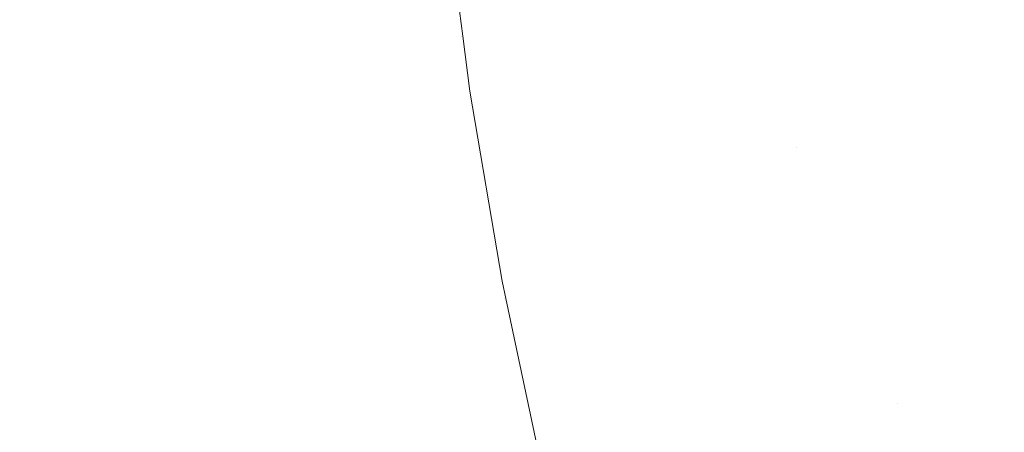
# Model space of a CAD drawing. Header units: centimetres. Extents: x -44.1 to 45.2, y 4.2 to 6.
# Tile 148 of 256: x -14.1069 to -14.0812, y 4.6737 to 4.6844. Entities that reach past the tile are written whole.
import ezdxf

# ---------------------------------------------------------------- set-up
doc = ezdxf.new("R2010")
doc.units = ezdxf.units.CM
doc.header["$LTSCALE"] = 2.54
doc.layers.add('Lucido design-1', color=7, linetype='Continuous')

# ---------------------------------------------------------------- blocks, each defined once
blk = doc.blocks.new('Gruppo-4-1')
at = {"color": 7, "linetype": 'Continuous', "lineweight": 9}
blk.add_3dface([(-43.918995, 5.900212, -2276.22217), (-43.918995, 4.300212, -2276.22217), (45.04592, 4.300212, -2276.22217), (45.04592, 5.900212, -2276.22217)], dxfattribs=at)
for points, invisible_edges in [([(-14.089474, 4.684266, -2276.695821), (-14.089994, 4.68424, -2276.696987), (-14.090396, 4.68753, -2276.696987), (-14.089876, 4.68755, -2276.695821)], 15), ([(-14.089876, 4.68755, -2276.695821), (-14.089331, 4.687571, -2276.694654), (-14.08893, 4.684292, -2276.694654), (-14.089474, 4.684266, -2276.695821)], 15), ([(-14.088359, 4.68432, -2276.693488), (-14.08893, 4.684292, -2276.694654), (-14.089331, 4.687571, -2276.694654), (-14.08876, 4.687593, -2276.693488)], 15), ([(-14.08876, 4.687593, -2276.693488), (-14.088163, 4.687616, -2276.692323), (-14.087764, 4.684349, -2276.692323), (-14.088359, 4.68432, -2276.693488)], 15), ([(-14.087764, 4.684349, -2276.692323), (-14.088163, 4.687616, -2276.692323), (-14.086894, 4.687665, -2276.689995), (-14.086496, 4.68441, -2276.689995)], 15), ([(-14.086496, 4.68441, -2276.689995), (-14.086894, 4.687665, -2276.689995), (-14.085521, 4.687718, -2276.687674), (-14.085125, 4.684477, -2276.687674)], 15), ([(-14.09649, 4.683925, -2276.933702), (-14.0969, 4.687279, -2276.933702), (-14.096591, 4.687291, -2276.931982), (-14.096181, 4.683939, -2276.931982)], 15), ([(-14.096181, 4.683939, -2276.931982), (-14.096591, 4.687291, -2276.931982), (-14.096336, 4.687301, -2276.930287), (-14.095926, 4.683952, -2276.930287)], 15), ([(-14.095926, 4.683952, -2276.930287), (-14.096336, 4.687301, -2276.930287), (-14.096132, 4.687309, -2276.928615), (-14.095723, 4.683962, -2276.928615)], 15), ([(-14.095723, 4.683962, -2276.928615), (-14.096132, 4.687309, -2276.928615), (-14.095977, 4.687315, -2276.926967), (-14.095568, 4.683969, -2276.926967)], 15), ([(-14.095568, 4.683969, -2276.926967), (-14.095977, 4.687315, -2276.926967), (-14.095869, 4.687319, -2276.925344), (-14.09546, 4.683975, -2276.925344)], 15), ([(-14.09546, 4.683975, -2276.925344), (-14.095869, 4.687319, -2276.925344), (-14.095805, 4.687321, -2276.923745), (-14.095396, 4.683978, -2276.923745)], 15), ([(-14.095396, 4.683978, -2276.923745), (-14.095805, 4.687321, -2276.923745), (-14.095799, 4.687462, -2276.92217), (-14.095355, 4.683981, -2276.92217)], 11), ([(-14.095355, 4.683981, -2276.92217), (-14.095799, 4.687462, -2276.92217), (-14.095799, 4.687462, -2276.72217), (-14.095355, 4.683981, -2276.72217)], 10), ([(-14.095365, 4.683979, -2276.721063), (-14.095355, 4.683981, -2276.72217), (-14.095799, 4.687462, -2276.72217), (-14.095774, 4.687323, -2276.721063)], 13), ([(-14.095774, 4.687323, -2276.721063), (-14.095743, 4.687324, -2276.71995), (-14.095334, 4.683981, -2276.71995), (-14.095365, 4.683979, -2276.721063)], 15), ([(-14.095283, 4.683983, -2276.718833), (-14.095334, 4.683981, -2276.71995), (-14.095743, 4.687324, -2276.71995), (-14.095691, 4.687326, -2276.718833)], 15), ([(-14.095691, 4.687326, -2276.718833), (-14.095618, 4.687329, -2276.717712), (-14.095209, 4.683987, -2276.717712), (-14.095283, 4.683983, -2276.718833)], 15), ([(-14.095115, 4.683991, -2276.716586), (-14.095209, 4.683987, -2276.717712), (-14.095618, 4.687329, -2276.717712), (-14.095524, 4.687332, -2276.716586)], 15), ([(-14.095524, 4.687332, -2276.716586), (-14.095407, 4.687337, -2276.715456), (-14.094999, 4.683997, -2276.715456), (-14.095115, 4.683991, -2276.716586)], 15), ([(-14.09486, 4.684004, -2276.714322), (-14.094999, 4.683997, -2276.715456), (-14.095407, 4.687337, -2276.715456), (-14.095269, 4.687342, -2276.714322)], 15), ([(-14.095269, 4.687342, -2276.714322), (-14.095108, 4.687348, -2276.713185), (-14.0947, 4.684012, -2276.713185), (-14.09486, 4.684004, -2276.714322)], 15), ([(-14.094517, 4.68402, -2276.712043), (-14.0947, 4.684012, -2276.713185), (-14.095108, 4.687348, -2276.713185), (-14.094925, 4.687355, -2276.712043)], 15), ([(-14.094925, 4.687355, -2276.712043), (-14.094719, 4.687363, -2276.710899), (-14.094311, 4.68403, -2276.710899), (-14.094517, 4.68402, -2276.712043)], 15), ([(-14.094083, 4.684042, -2276.709751), (-14.094311, 4.68403, -2276.710899), (-14.094719, 4.687363, -2276.710899), (-14.09449, 4.687372, -2276.709751)], 15), ([(-14.09449, 4.687372, -2276.709751), (-14.094238, 4.687382, -2276.7086), (-14.093831, 4.684054, -2276.7086), (-14.094083, 4.684042, -2276.709751)], 15), ([(-14.093556, 4.684067, -2276.707447), (-14.093831, 4.684054, -2276.7086), (-14.094238, 4.687382, -2276.7086), (-14.093962, 4.687392, -2276.707447)], 15), ([(-14.093962, 4.687392, -2276.707447), (-14.093663, 4.687404, -2276.706291), (-14.093257, 4.684082, -2276.706291), (-14.093556, 4.684067, -2276.707447)], 15), ([(-14.092934, 4.684097, -2276.705134), (-14.093257, 4.684082, -2276.706291), (-14.093663, 4.687404, -2276.706291), (-14.09334, 4.687416, -2276.705134)], 15), ([(-14.09334, 4.687416, -2276.705134), (-14.092993, 4.68743, -2276.703974), (-14.092588, 4.684114, -2276.703974), (-14.092934, 4.684097, -2276.705134)], 15), ([(-14.092217, 4.684132, -2276.702812), (-14.092588, 4.684114, -2276.703974), (-14.092993, 4.68743, -2276.703974), (-14.092622, 4.687444, -2276.702812)], 15), ([(-14.092622, 4.687444, -2276.702812), (-14.092226, 4.687459, -2276.701649), (-14.091822, 4.684151, -2276.701649), (-14.092217, 4.684132, -2276.702812)], 15), ([(-14.091402, 4.684172, -2276.700485), (-14.091822, 4.684151, -2276.701649), (-14.092226, 4.687459, -2276.701649), (-14.091806, 4.687476, -2276.700485)], 15), ([(-14.091806, 4.687476, -2276.700485), (-14.091361, 4.687493, -2276.699319), (-14.090957, 4.684193, -2276.699319), (-14.091402, 4.684172, -2276.700485)], 15), ([(-14.090488, 4.684216, -2276.698154), (-14.090957, 4.684193, -2276.699319), (-14.091361, 4.687493, -2276.699319), (-14.090891, 4.687511, -2276.698154)], 15), ([(-14.090891, 4.687511, -2276.698154), (-14.090396, 4.68753, -2276.696987), (-14.089994, 4.68424, -2276.696987), (-14.090488, 4.684216, -2276.698154)], 15), ([(-14.104085, 4.683555, -2276.954044), (-14.104505, 4.686986, -2276.954044), (-14.103448, 4.687027, -2276.952099), (-14.10303, 4.683607, -2276.952099)], 15), ([(-14.10303, 4.683607, -2276.952099), (-14.103448, 4.687027, -2276.952099), (-14.102472, 4.687064, -2276.95017), (-14.102055, 4.683654, -2276.95017)], 15), ([(-14.102055, 4.683654, -2276.95017), (-14.102472, 4.687064, -2276.95017), (-14.101575, 4.687099, -2276.948259), (-14.101159, 4.683698, -2276.948259)], 15), ([(-14.101159, 4.683698, -2276.948259), (-14.101575, 4.687099, -2276.948259), (-14.100753, 4.687131, -2276.946366), (-14.100338, 4.683737, -2276.946366)], 15), ([(-14.100338, 4.683737, -2276.946366), (-14.100753, 4.687131, -2276.946366), (-14.100004, 4.68716, -2276.944493), (-14.09959, 4.683774, -2276.944493)], 15), ([(-14.09959, 4.683774, -2276.944493), (-14.100004, 4.68716, -2276.944493), (-14.099325, 4.687186, -2276.942641), (-14.098912, 4.683807, -2276.942641)], 15), ([(-14.098912, 4.683807, -2276.942641), (-14.099325, 4.687186, -2276.942641), (-14.098714, 4.687209, -2276.940809), (-14.098302, 4.683836, -2276.940809)], 15), ([(-14.098302, 4.683836, -2276.940809), (-14.098714, 4.687209, -2276.940809), (-14.098169, 4.68723, -2276.938998), (-14.097757, 4.683863, -2276.938998)], 15), ([(-14.097757, 4.683863, -2276.938998), (-14.098169, 4.68723, -2276.938998), (-14.097686, 4.687249, -2276.93721), (-14.097275, 4.683886, -2276.93721)], 15), ([(-14.097275, 4.683886, -2276.93721), (-14.097686, 4.687249, -2276.93721), (-14.097264, 4.687265, -2276.935444), (-14.096853, 4.683907, -2276.935444)], 15), ([(-14.096853, 4.683907, -2276.935444), (-14.097264, 4.687265, -2276.935444), (-14.0969, 4.687279, -2276.933702), (-14.09649, 4.683925, -2276.933702)], 15), ([(-14.107763, 4.683377, -2276.959966), (-14.108187, 4.686844, -2276.959966), (-14.106872, 4.686895, -2276.957979), (-14.106449, 4.68344, -2276.957979)], 15), ([(-14.106449, 4.68344, -2276.957979), (-14.106872, 4.686895, -2276.957979), (-14.105645, 4.686942, -2276.956004), (-14.105224, 4.6835, -2276.956004)], 15), ([(-14.105224, 4.6835, -2276.956004), (-14.105645, 4.686942, -2276.956004), (-14.104505, 4.686986, -2276.954044), (-14.104085, 4.683555, -2276.954044)], 15), ([(-14.085125, 4.684477, -2276.687674), (-14.084629, 4.68119, -2276.687674), (-14.085998, 4.681109, -2276.689995), (-14.086496, 4.68441, -2276.689995)], 15), ([(-14.083651, 4.684549, -2276.68536), (-14.083157, 4.681276, -2276.68536), (-14.084629, 4.68119, -2276.687674), (-14.085125, 4.684477, -2276.687674)], 15), ([(-14.082073, 4.684625, -2276.683058), (-14.081582, 4.681369, -2276.683058), (-14.083157, 4.681276, -2276.68536), (-14.083651, 4.684549, -2276.68536)], 15), ([(-14.080392, 4.684707, -2276.680769), (-14.079904, 4.681468, -2276.680769), (-14.081582, 4.681369, -2276.683058), (-14.082073, 4.684625, -2276.683058)], 15), ([(-14.089984, 4.680875, -2276.698154), (-14.090453, 4.680847, -2276.699319), (-14.090957, 4.684193, -2276.699319), (-14.090488, 4.684216, -2276.698154)], 15), ([(-14.090488, 4.684216, -2276.698154), (-14.089994, 4.68424, -2276.696987), (-14.089491, 4.680904, -2276.696987), (-14.089984, 4.680875, -2276.698154)], 15), ([(-14.088972, 4.680934, -2276.695821), (-14.089491, 4.680904, -2276.696987), (-14.089994, 4.68424, -2276.696987), (-14.089474, 4.684266, -2276.695821)], 15), ([(-14.089474, 4.684266, -2276.695821), (-14.08893, 4.684292, -2276.694654), (-14.088428, 4.680966, -2276.694654), (-14.088972, 4.680934, -2276.695821)], 15), ([(-14.087859, 4.681, -2276.693488), (-14.088428, 4.680966, -2276.694654), (-14.08893, 4.684292, -2276.694654), (-14.088359, 4.68432, -2276.693488)], 15), ([(-14.088359, 4.68432, -2276.693488), (-14.087764, 4.684349, -2276.692323), (-14.087264, 4.681035, -2276.692323), (-14.087859, 4.681, -2276.693488)], 15), ([(-14.086644, 4.681071, -2276.691158), (-14.087264, 4.681035, -2276.692323), (-14.087764, 4.684349, -2276.692323), (-14.086496, 4.68441, -2276.689995)], 15), ([(-14.086496, 4.68441, -2276.689995), (-14.085998, 4.681109, -2276.689995), (-14.086644, 4.681071, -2276.691158)], 11), ([(-14.095926, 4.683952, -2276.930287), (-14.095414, 4.680555, -2276.930287), (-14.095669, 4.68054, -2276.931982), (-14.096181, 4.683939, -2276.931982)], 15), ([(-14.095723, 4.683962, -2276.928615), (-14.095211, 4.680567, -2276.928615), (-14.095414, 4.680555, -2276.930287), (-14.095926, 4.683952, -2276.930287)], 15), ([(-14.095568, 4.683969, -2276.926967), (-14.095056, 4.680576, -2276.926967), (-14.095211, 4.680567, -2276.928615), (-14.095723, 4.683962, -2276.928615)], 15), ([(-14.09546, 4.683975, -2276.925344), (-14.094948, 4.680582, -2276.925344), (-14.095056, 4.680576, -2276.926967), (-14.095568, 4.683969, -2276.926967)], 15), ([(-14.095396, 4.683978, -2276.923745), (-14.094885, 4.680586, -2276.923745), (-14.094948, 4.680582, -2276.925344), (-14.09546, 4.683975, -2276.925344)], 15), ([(-14.095396, 4.683978, -2276.923745), (-14.095355, 4.683981, -2276.92217), (-14.095172, 4.68255, -2276.92217)], 9), ([(-14.095172, 4.68255, -2276.92217), (-14.094885, 4.680586, -2276.923745), (-14.095396, 4.683978, -2276.923745)], 11), ([(-14.095365, 4.683979, -2276.721063), (-14.095334, 4.683981, -2276.71995), (-14.094823, 4.68059, -2276.71995), (-14.094854, 4.680588, -2276.721063)], 15), ([(-14.095172, 4.68255, -2276.72217), (-14.095355, 4.683981, -2276.72217), (-14.095365, 4.683979, -2276.721063)], 10), ([(-14.095365, 4.683979, -2276.721063), (-14.094854, 4.680588, -2276.721063), (-14.095172, 4.68255, -2276.72217)], 11), ([(-14.095355, 4.683981, -2276.72217), (-14.095172, 4.68255, -2276.72217), (-14.095172, 4.68255, -2276.92217), (-14.095355, 4.683981, -2276.92217)], 10), ([(-14.094771, 4.680593, -2276.718833), (-14.094823, 4.68059, -2276.71995), (-14.095334, 4.683981, -2276.71995), (-14.095283, 4.683983, -2276.718833)], 15), ([(-14.095283, 4.683983, -2276.718833), (-14.095209, 4.683987, -2276.717712), (-14.094698, 4.680597, -2276.717712), (-14.094771, 4.680593, -2276.718833)], 15), ([(-14.094604, 4.680603, -2276.716586), (-14.094698, 4.680597, -2276.717712), (-14.095209, 4.683987, -2276.717712), (-14.095115, 4.683991, -2276.716586)], 15), ([(-14.095115, 4.683991, -2276.716586), (-14.094999, 4.683997, -2276.715456), (-14.094488, 4.680609, -2276.715456), (-14.094604, 4.680603, -2276.716586)], 15), ([(-14.09435, 4.680618, -2276.714322), (-14.094488, 4.680609, -2276.715456), (-14.094999, 4.683997, -2276.715456), (-14.09486, 4.684004, -2276.714322)], 15), ([(-14.09486, 4.684004, -2276.714322), (-14.0947, 4.684012, -2276.713185), (-14.09419, 4.680627, -2276.713185), (-14.09435, 4.680618, -2276.714322)], 15), ([(-14.094007, 4.680638, -2276.712043), (-14.09419, 4.680627, -2276.713185), (-14.0947, 4.684012, -2276.713185), (-14.094517, 4.68402, -2276.712043)], 15), ([(-14.094517, 4.68402, -2276.712043), (-14.094311, 4.68403, -2276.710899), (-14.093802, 4.68065, -2276.710899), (-14.094007, 4.680638, -2276.712043)], 15), ([(-14.093573, 4.680663, -2276.709751), (-14.093802, 4.68065, -2276.710899), (-14.094311, 4.68403, -2276.710899), (-14.094083, 4.684042, -2276.709751)], 15), ([(-14.094083, 4.684042, -2276.709751), (-14.093831, 4.684054, -2276.7086), (-14.093322, 4.680678, -2276.7086), (-14.093573, 4.680663, -2276.709751)], 15), ([(-14.093047, 4.680694, -2276.707447), (-14.093322, 4.680678, -2276.7086), (-14.093831, 4.684054, -2276.7086), (-14.093556, 4.684067, -2276.707447)], 15), ([(-14.093556, 4.684067, -2276.707447), (-14.093257, 4.684082, -2276.706291), (-14.092749, 4.680712, -2276.706291), (-14.093047, 4.680694, -2276.707447)], 15), ([(-14.092427, 4.680731, -2276.705134), (-14.092749, 4.680712, -2276.706291), (-14.093257, 4.684082, -2276.706291), (-14.092934, 4.684097, -2276.705134)], 15), ([(-14.092934, 4.684097, -2276.705134), (-14.092588, 4.684114, -2276.703974), (-14.092081, 4.680751, -2276.703974), (-14.092427, 4.680731, -2276.705134)], 15), ([(-14.09171, 4.680773, -2276.702812), (-14.092081, 4.680751, -2276.703974), (-14.092588, 4.684114, -2276.703974), (-14.092217, 4.684132, -2276.702812)], 15), ([(-14.092217, 4.684132, -2276.702812), (-14.091822, 4.684151, -2276.701649), (-14.091316, 4.680796, -2276.701649), (-14.09171, 4.680773, -2276.702812)], 15), ([(-14.090897, 4.680821, -2276.700485), (-14.091316, 4.680796, -2276.701649), (-14.091822, 4.684151, -2276.701649), (-14.091402, 4.684172, -2276.700485)], 15), ([(-14.091402, 4.684172, -2276.700485), (-14.090957, 4.684193, -2276.699319), (-14.090453, 4.680847, -2276.699319), (-14.090897, 4.680821, -2276.700485)], 15), ([(-14.101159, 4.683698, -2276.948259), (-14.100638, 4.680248, -2276.948259), (-14.101533, 4.680195, -2276.95017), (-14.102055, 4.683654, -2276.95017)], 15), ([(-14.100338, 4.683737, -2276.946366), (-14.099819, 4.680296, -2276.946366), (-14.100638, 4.680248, -2276.948259), (-14.101159, 4.683698, -2276.948259)], 15), ([(-14.09959, 4.683774, -2276.944493), (-14.099072, 4.68034, -2276.944493), (-14.099819, 4.680296, -2276.946366), (-14.100338, 4.683737, -2276.946366)], 15), ([(-14.098912, 4.683807, -2276.942641), (-14.098395, 4.68038, -2276.942641), (-14.099072, 4.68034, -2276.944493), (-14.09959, 4.683774, -2276.944493)], 15), ([(-14.098302, 4.683836, -2276.940809), (-14.097786, 4.680415, -2276.940809), (-14.098395, 4.68038, -2276.942641), (-14.098912, 4.683807, -2276.942641)], 15), ([(-14.097757, 4.683863, -2276.938998), (-14.097242, 4.680447, -2276.938998), (-14.097786, 4.680415, -2276.940809), (-14.098302, 4.683836, -2276.940809)], 15), ([(-14.097275, 4.683886, -2276.93721), (-14.096761, 4.680476, -2276.93721), (-14.097242, 4.680447, -2276.938998), (-14.097757, 4.683863, -2276.938998)], 15), ([(-14.096853, 4.683907, -2276.935444), (-14.09634, 4.680501, -2276.935444), (-14.096761, 4.680476, -2276.93721), (-14.097275, 4.683886, -2276.93721)], 15), ([(-14.09649, 4.683925, -2276.933702), (-14.095976, 4.680522, -2276.933702), (-14.09634, 4.680501, -2276.935444), (-14.096853, 4.683907, -2276.935444)], 15), ([(-14.096181, 4.683939, -2276.931982), (-14.095669, 4.68054, -2276.931982), (-14.095976, 4.680522, -2276.933702), (-14.09649, 4.683925, -2276.933702)], 15), ([(-14.106449, 4.68344, -2276.957979), (-14.105921, 4.679937, -2276.957979), (-14.107232, 4.679859, -2276.959966), (-14.107763, 4.683377, -2276.959966)], 15), ([(-14.105224, 4.6835, -2276.956004), (-14.104698, 4.680009, -2276.956004), (-14.105921, 4.679937, -2276.957979), (-14.106449, 4.68344, -2276.957979)], 15), ([(-14.104085, 4.683555, -2276.954044), (-14.10356, 4.680076, -2276.954044), (-14.104698, 4.680009, -2276.956004), (-14.105224, 4.6835, -2276.956004)], 15), ([(-14.10303, 4.683607, -2276.952099), (-14.102507, 4.680138, -2276.952099), (-14.10356, 4.680076, -2276.954044), (-14.104085, 4.683555, -2276.954044)], 15), ([(-14.102055, 4.683654, -2276.95017), (-14.101533, 4.680195, -2276.95017), (-14.102507, 4.680138, -2276.952099), (-14.10303, 4.683607, -2276.952099)], 15), ([(-14.094885, 4.680586, -2276.923745), (-14.095172, 4.68255, -2276.92217), (-14.094332, 4.677598, -2276.92217)], 9), ([(-14.095172, 4.68255, -2276.92217), (-14.095172, 4.68255, -2276.72217), (-14.094332, 4.677598, -2276.72217), (-14.094332, 4.677598, -2276.92217)], 5), ([(-14.094332, 4.677598, -2276.72217), (-14.095172, 4.68255, -2276.72217), (-14.094854, 4.680588, -2276.721063)], 10), ([(-14.080988, 4.678067, -2276.683058), (-14.081582, 4.681369, -2276.683058), (-14.079904, 4.681468, -2276.680769), (-14.079313, 4.678183, -2276.680769)], 15), ([(-14.085396, 4.677762, -2276.689995), (-14.085998, 4.681109, -2276.689995), (-14.084629, 4.68119, -2276.687674), (-14.08403, 4.677857, -2276.687674)], 15), ([(-14.08403, 4.677857, -2276.687674), (-14.084629, 4.68119, -2276.687674), (-14.083157, 4.681276, -2276.68536), (-14.082561, 4.677958, -2276.68536)], 15), ([(-14.082561, 4.677958, -2276.68536), (-14.083157, 4.681276, -2276.68536), (-14.081582, 4.681369, -2276.683058), (-14.080988, 4.678067, -2276.683058)], 15), ([(-14.089375, 4.677486, -2276.698154), (-14.089843, 4.677454, -2276.699319), (-14.090453, 4.680847, -2276.699319), (-14.089984, 4.680875, -2276.698154)], 15), ([(-14.089984, 4.680875, -2276.698154), (-14.089491, 4.680904, -2276.696987), (-14.088882, 4.67752, -2276.696987), (-14.089375, 4.677486, -2276.698154)], 15), ([(-14.088364, 4.677556, -2276.695821), (-14.088882, 4.67752, -2276.696987), (-14.089491, 4.680904, -2276.696987), (-14.088972, 4.680934, -2276.695821)], 15), ([(-14.088972, 4.680934, -2276.695821), (-14.088428, 4.680966, -2276.694654), (-14.087822, 4.677594, -2276.694654), (-14.088364, 4.677556, -2276.695821)], 15), ([(-14.087253, 4.677633, -2276.693488), (-14.087822, 4.677594, -2276.694654), (-14.088428, 4.680966, -2276.694654), (-14.087859, 4.681, -2276.693488)], 15), ([(-14.087859, 4.681, -2276.693488), (-14.087264, 4.681035, -2276.692323), (-14.08666, 4.677674, -2276.692323), (-14.087253, 4.677633, -2276.693488)], 15), ([(-14.086041, 4.677717, -2276.691158), (-14.08666, 4.677674, -2276.692323), (-14.087264, 4.681035, -2276.692323), (-14.086644, 4.681071, -2276.691158)], 15), ([(-14.086644, 4.681071, -2276.691158), (-14.085998, 4.681109, -2276.689995), (-14.085396, 4.677762, -2276.689995), (-14.086041, 4.677717, -2276.691158)], 15), ([(-14.094604, 4.680603, -2276.716586), (-14.094488, 4.680609, -2276.715456), (-14.09387, 4.677175, -2276.715456), (-14.093986, 4.677167, -2276.716586)], 15), ([(-14.093732, 4.677184, -2276.714322), (-14.09387, 4.677175, -2276.715456), (-14.094488, 4.680609, -2276.715456), (-14.09435, 4.680618, -2276.714322)], 15), ([(-14.09435, 4.680618, -2276.714322), (-14.09419, 4.680627, -2276.713185), (-14.093572, 4.677195, -2276.713185), (-14.093732, 4.677184, -2276.714322)], 15), ([(-14.09339, 4.677208, -2276.712043), (-14.093572, 4.677195, -2276.713185), (-14.09419, 4.680627, -2276.713185), (-14.094007, 4.680638, -2276.712043)], 15), ([(-14.094007, 4.680638, -2276.712043), (-14.093802, 4.68065, -2276.710899), (-14.093185, 4.677222, -2276.710899), (-14.09339, 4.677208, -2276.712043)], 15), ([(-14.092957, 4.677238, -2276.709751), (-14.093185, 4.677222, -2276.710899), (-14.093802, 4.68065, -2276.710899), (-14.093573, 4.680663, -2276.709751)], 15), ([(-14.093573, 4.680663, -2276.709751), (-14.093322, 4.680678, -2276.7086), (-14.092706, 4.677255, -2276.7086), (-14.092957, 4.677238, -2276.709751)], 15), ([(-14.092432, 4.677274, -2276.707447), (-14.092706, 4.677255, -2276.7086), (-14.093322, 4.680678, -2276.7086), (-14.093047, 4.680694, -2276.707447)], 15), ([(-14.093047, 4.680694, -2276.707447), (-14.092749, 4.680712, -2276.706291), (-14.092134, 4.677295, -2276.706291), (-14.092432, 4.677274, -2276.707447)], 15), ([(-14.091813, 4.677317, -2276.705134), (-14.092134, 4.677295, -2276.706291), (-14.092749, 4.680712, -2276.706291), (-14.092427, 4.680731, -2276.705134)], 15), ([(-14.092427, 4.680731, -2276.705134), (-14.092081, 4.680751, -2276.703974), (-14.091467, 4.677341, -2276.703974), (-14.091813, 4.677317, -2276.705134)], 15), ([(-14.091098, 4.677367, -2276.702812), (-14.091467, 4.677341, -2276.703974), (-14.092081, 4.680751, -2276.703974), (-14.09171, 4.680773, -2276.702812)], 15), ([(-14.09171, 4.680773, -2276.702812), (-14.091316, 4.680796, -2276.701649), (-14.090704, 4.677394, -2276.701649), (-14.091098, 4.677367, -2276.702812)], 15), ([(-14.090286, 4.677423, -2276.700485), (-14.090704, 4.677394, -2276.701649), (-14.091316, 4.680796, -2276.701649), (-14.090897, 4.680821, -2276.700485)], 15), ([(-14.090897, 4.680821, -2276.700485), (-14.090453, 4.680847, -2276.699319), (-14.089843, 4.677454, -2276.699319), (-14.090286, 4.677423, -2276.700485)], 15), ([(-14.098445, 4.676858, -2276.944493), (-14.099072, 4.68034, -2276.944493), (-14.098395, 4.68038, -2276.942641), (-14.09777, 4.676904, -2276.942641)], 15), ([(-14.09777, 4.676904, -2276.942641), (-14.098395, 4.68038, -2276.942641), (-14.097786, 4.680415, -2276.940809), (-14.097162, 4.676947, -2276.940809)], 15), ([(-14.097162, 4.676947, -2276.940809), (-14.097786, 4.680415, -2276.940809), (-14.097242, 4.680447, -2276.938998), (-14.096619, 4.676984, -2276.938998)], 15), ([(-14.096619, 4.676984, -2276.938998), (-14.097242, 4.680447, -2276.938998), (-14.096761, 4.680476, -2276.93721), (-14.096139, 4.677018, -2276.93721)], 15), ([(-14.096139, 4.677018, -2276.93721), (-14.096761, 4.680476, -2276.93721), (-14.09634, 4.680501, -2276.935444), (-14.095718, 4.677047, -2276.935444)], 15), ([(-14.095718, 4.677047, -2276.935444), (-14.09634, 4.680501, -2276.935444), (-14.095976, 4.680522, -2276.933702), (-14.095356, 4.677072, -2276.933702)], 15), ([(-14.095356, 4.677072, -2276.933702), (-14.095976, 4.680522, -2276.933702), (-14.095669, 4.68054, -2276.931982), (-14.095049, 4.677093, -2276.931982)], 15), ([(-14.095049, 4.677093, -2276.931982), (-14.095669, 4.68054, -2276.931982), (-14.095414, 4.680555, -2276.930287), (-14.094795, 4.677111, -2276.930287)], 15), ([(-14.094795, 4.677111, -2276.930287), (-14.095414, 4.680555, -2276.930287), (-14.095211, 4.680567, -2276.928615), (-14.094592, 4.677125, -2276.928615)], 15), ([(-14.094592, 4.677125, -2276.928615), (-14.095211, 4.680567, -2276.928615), (-14.095056, 4.680576, -2276.926967), (-14.094437, 4.677135, -2276.926967)], 15), ([(-14.094437, 4.677135, -2276.926967), (-14.095056, 4.680576, -2276.926967), (-14.094948, 4.680582, -2276.925344), (-14.09433, 4.677143, -2276.925344)], 15), ([(-14.09433, 4.677143, -2276.925344), (-14.094948, 4.680582, -2276.925344), (-14.094885, 4.680586, -2276.923745), (-14.094266, 4.677147, -2276.923745)], 15), ([(-14.094332, 4.677598, -2276.92217), (-14.094266, 4.677147, -2276.923745), (-14.094885, 4.680586, -2276.923745)], 11), ([(-14.094854, 4.680588, -2276.721063), (-14.094823, 4.68059, -2276.71995), (-14.094205, 4.677152, -2276.71995), (-14.094235, 4.677149, -2276.721063)], 15), ([(-14.094854, 4.680588, -2276.721063), (-14.094235, 4.677149, -2276.721063), (-14.094332, 4.677598, -2276.72217)], 11), ([(-14.094153, 4.677155, -2276.718833), (-14.094205, 4.677152, -2276.71995), (-14.094823, 4.68059, -2276.71995), (-14.094771, 4.680593, -2276.718833)], 15), ([(-14.094771, 4.680593, -2276.718833), (-14.094698, 4.680597, -2276.717712), (-14.09408, 4.67716, -2276.717712), (-14.094153, 4.677155, -2276.718833)], 15), ([(-14.093986, 4.677167, -2276.716586), (-14.09408, 4.67716, -2276.717712), (-14.094698, 4.680597, -2276.717712), (-14.094604, 4.680603, -2276.716586)], 15), ([(-14.102926, 4.676547, -2276.954044), (-14.10356, 4.680076, -2276.954044), (-14.102507, 4.680138, -2276.952099), (-14.101874, 4.67662, -2276.952099)], 15), ([(-14.101874, 4.67662, -2276.952099), (-14.102507, 4.680138, -2276.952099), (-14.101533, 4.680195, -2276.95017), (-14.100903, 4.676687, -2276.95017)], 15), ([(-14.100903, 4.676687, -2276.95017), (-14.101533, 4.680195, -2276.95017), (-14.100638, 4.680248, -2276.948259), (-14.100009, 4.676749, -2276.948259)], 15), ([(-14.100009, 4.676749, -2276.948259), (-14.100638, 4.680248, -2276.948259), (-14.099819, 4.680296, -2276.946366), (-14.099191, 4.676806, -2276.946366)], 15), ([(-14.099191, 4.676806, -2276.946366), (-14.099819, 4.680296, -2276.946366), (-14.099072, 4.68034, -2276.944493), (-14.098445, 4.676858, -2276.944493)], 15), ([(-14.107991, 4.676196, -2276.961965), (-14.108635, 4.679777, -2276.961965), (-14.107232, 4.679859, -2276.959966), (-14.106591, 4.676293, -2276.959966)], 15), ([(-14.106591, 4.676293, -2276.959966), (-14.107232, 4.679859, -2276.959966), (-14.105921, 4.679937, -2276.957979), (-14.105282, 4.676384, -2276.957979)], 15), ([(-14.105282, 4.676384, -2276.957979), (-14.105921, 4.679937, -2276.957979), (-14.104698, 4.680009, -2276.956004), (-14.104061, 4.676469, -2276.956004)], 15), ([(-14.104061, 4.676469, -2276.956004), (-14.104698, 4.680009, -2276.956004), (-14.10356, 4.680076, -2276.954044), (-14.102926, 4.676547, -2276.954044)], 15), ([(-14.080988, 4.678067, -2276.683058), (-14.080288, 4.674721, -2276.683058), (-14.081856, 4.674595, -2276.68536), (-14.082561, 4.677958, -2276.68536)], 15), ([(-14.084017, 4.674423, -2276.688833), (-14.084686, 4.674369, -2276.689995), (-14.085396, 4.677762, -2276.689995), (-14.08403, 4.677857, -2276.687674)], 15), ([(-14.082561, 4.677958, -2276.68536), (-14.081856, 4.674595, -2276.68536), (-14.083322, 4.674478, -2276.687674), (-14.08403, 4.677857, -2276.687674)], 15), ([(-14.08403, 4.677857, -2276.687674), (-14.083322, 4.674478, -2276.687674), (-14.084017, 4.674423, -2276.688833)], 11), ([(-14.094332, 4.677598, -2276.92217), (-14.094237, 4.67715, -2276.92217), (-14.094266, 4.677147, -2276.923745)], 10), ([(-14.094237, 4.67715, -2276.92217), (-14.094332, 4.677598, -2276.92217), (-14.094332, 4.677598, -2276.72217), (-14.094237, 4.67715, -2276.72217)], 10), ([(-14.094235, 4.677149, -2276.721063), (-14.094237, 4.67715, -2276.72217), (-14.094332, 4.677598, -2276.72217)], 9), ([(-14.087647, 4.674132, -2276.695821), (-14.088164, 4.674091, -2276.696987), (-14.088882, 4.67752, -2276.696987), (-14.088364, 4.677556, -2276.695821)], 15), ([(-14.088364, 4.677556, -2276.695821), (-14.087822, 4.677594, -2276.694654), (-14.087106, 4.674176, -2276.694654), (-14.087647, 4.674132, -2276.695821)], 15), ([(-14.086539, 4.674221, -2276.693488), (-14.087106, 4.674176, -2276.694654), (-14.087822, 4.677594, -2276.694654), (-14.087253, 4.677633, -2276.693488)], 15), ([(-14.087253, 4.677633, -2276.693488), (-14.08666, 4.677674, -2276.692323), (-14.085946, 4.674268, -2276.692323), (-14.086539, 4.674221, -2276.693488)], 15), ([(-14.085329, 4.674318, -2276.691158), (-14.085946, 4.674268, -2276.692323), (-14.08666, 4.677674, -2276.692323), (-14.086041, 4.677717, -2276.691158)], 15), ([(-14.086041, 4.677717, -2276.691158), (-14.085396, 4.677762, -2276.689995), (-14.084686, 4.674369, -2276.689995), (-14.085329, 4.674318, -2276.691158)], 15), ([(-14.091706, 4.673808, -2276.707447), (-14.09198, 4.673786, -2276.7086), (-14.092706, 4.677255, -2276.7086), (-14.092432, 4.677274, -2276.707447)], 15), ([(-14.092432, 4.677274, -2276.707447), (-14.092134, 4.677295, -2276.706291), (-14.091409, 4.673832, -2276.706291), (-14.091706, 4.673808, -2276.707447)], 15), ([(-14.091088, 4.673857, -2276.705134), (-14.091409, 4.673832, -2276.706291), (-14.092134, 4.677295, -2276.706291), (-14.091813, 4.677317, -2276.705134)], 15), ([(-14.091813, 4.677317, -2276.705134), (-14.091467, 4.677341, -2276.703974), (-14.090743, 4.673885, -2276.703974), (-14.091088, 4.673857, -2276.705134)], 15), ([(-14.090375, 4.673914, -2276.702812), (-14.090743, 4.673885, -2276.703974), (-14.091467, 4.677341, -2276.703974), (-14.091098, 4.677367, -2276.702812)], 15), ([(-14.091098, 4.677367, -2276.702812), (-14.090704, 4.677394, -2276.701649), (-14.089982, 4.673946, -2276.701649), (-14.090375, 4.673914, -2276.702812)], 15), ([(-14.089564, 4.673979, -2276.700485), (-14.089982, 4.673946, -2276.701649), (-14.090704, 4.677394, -2276.701649), (-14.090286, 4.677423, -2276.700485)], 15), ([(-14.090286, 4.677423, -2276.700485), (-14.089843, 4.677454, -2276.699319), (-14.089122, 4.674015, -2276.699319), (-14.089564, 4.673979, -2276.700485)], 15), ([(-14.088656, 4.674052, -2276.698154), (-14.089122, 4.674015, -2276.699319), (-14.089843, 4.677454, -2276.699319), (-14.089375, 4.677486, -2276.698154)], 15), ([(-14.089375, 4.677486, -2276.698154), (-14.088882, 4.67752, -2276.696987), (-14.088164, 4.674091, -2276.696987), (-14.088656, 4.674052, -2276.698154)], 15), ([(-14.096139, 4.677018, -2276.93721), (-14.095405, 4.673512, -2276.93721), (-14.095884, 4.673474, -2276.938998), (-14.096619, 4.676984, -2276.938998)], 15), ([(-14.095718, 4.677047, -2276.935444), (-14.094985, 4.673546, -2276.935444), (-14.095405, 4.673512, -2276.93721), (-14.096139, 4.677018, -2276.93721)], 15), ([(-14.095356, 4.677072, -2276.933702), (-14.094624, 4.673575, -2276.933702), (-14.094985, 4.673546, -2276.935444), (-14.095718, 4.677047, -2276.935444)], 15), ([(-14.095049, 4.677093, -2276.931982), (-14.094317, 4.673599, -2276.931982), (-14.094624, 4.673575, -2276.933702), (-14.095356, 4.677072, -2276.933702)], 15), ([(-14.094795, 4.677111, -2276.930287), (-14.094064, 4.67362, -2276.930287), (-14.094317, 4.673599, -2276.931982), (-14.095049, 4.677093, -2276.931982)], 15), ([(-14.094592, 4.677125, -2276.928615), (-14.093861, 4.673636, -2276.928615), (-14.094064, 4.67362, -2276.930287), (-14.094795, 4.677111, -2276.930287)], 15), ([(-14.094437, 4.677135, -2276.926967), (-14.093707, 4.673648, -2276.926967), (-14.093861, 4.673636, -2276.928615), (-14.094592, 4.677125, -2276.928615)], 15), ([(-14.09433, 4.677143, -2276.925344), (-14.093599, 4.673657, -2276.925344), (-14.093707, 4.673648, -2276.926967), (-14.094437, 4.677135, -2276.926967)], 15), ([(-14.094266, 4.677147, -2276.923745), (-14.093536, 4.673662, -2276.923745), (-14.093599, 4.673657, -2276.925344), (-14.09433, 4.677143, -2276.925344)], 15), ([(-14.094237, 4.67715, -2276.92217), (-14.093272, 4.672599, -2276.92217), (-14.093536, 4.673662, -2276.923745), (-14.094266, 4.677147, -2276.923745)], 14), ([(-14.094237, 4.67715, -2276.72217), (-14.093272, 4.672599, -2276.72217), (-14.093272, 4.672599, -2276.92217), (-14.094237, 4.67715, -2276.92217)], 10), ([(-14.093506, 4.673664, -2276.721063), (-14.093272, 4.672599, -2276.72217), (-14.094237, 4.67715, -2276.72217), (-14.094235, 4.677149, -2276.721063)], 13), ([(-14.094235, 4.677149, -2276.721063), (-14.094205, 4.677152, -2276.71995), (-14.093475, 4.673667, -2276.71995), (-14.093506, 4.673664, -2276.721063)], 15), ([(-14.093423, 4.673671, -2276.718833), (-14.093475, 4.673667, -2276.71995), (-14.094205, 4.677152, -2276.71995), (-14.094153, 4.677155, -2276.718833)], 15), ([(-14.094153, 4.677155, -2276.718833), (-14.09408, 4.67716, -2276.717712), (-14.093351, 4.673677, -2276.717712), (-14.093423, 4.673671, -2276.718833)], 15), ([(-14.093257, 4.673684, -2276.716586), (-14.093351, 4.673677, -2276.717712), (-14.09408, 4.67716, -2276.717712), (-14.093986, 4.677167, -2276.716586)], 15), ([(-14.093986, 4.677167, -2276.716586), (-14.09387, 4.677175, -2276.715456), (-14.093141, 4.673693, -2276.715456), (-14.093257, 4.673684, -2276.716586)], 15), ([(-14.093004, 4.673704, -2276.714322), (-14.093141, 4.673693, -2276.715456), (-14.09387, 4.677175, -2276.715456), (-14.093732, 4.677184, -2276.714322)], 15), ([(-14.093732, 4.677184, -2276.714322), (-14.093572, 4.677195, -2276.713185), (-14.092844, 4.673717, -2276.713185), (-14.093004, 4.673704, -2276.714322)], 15), ([(-14.092662, 4.673732, -2276.712043), (-14.092844, 4.673717, -2276.713185), (-14.093572, 4.677195, -2276.713185), (-14.09339, 4.677208, -2276.712043)], 15), ([(-14.09339, 4.677208, -2276.712043), (-14.093185, 4.677222, -2276.710899), (-14.092458, 4.673748, -2276.710899), (-14.092662, 4.673732, -2276.712043)], 15), ([(-14.09223, 4.673766, -2276.709751), (-14.092458, 4.673748, -2276.710899), (-14.093185, 4.677222, -2276.710899), (-14.092957, 4.677238, -2276.709751)], 15), ([(-14.092957, 4.677238, -2276.709751), (-14.092706, 4.677255, -2276.7086), (-14.09198, 4.673786, -2276.7086), (-14.09223, 4.673766, -2276.709751)], 15), ([(-14.099191, 4.676806, -2276.946366), (-14.09845, 4.673269, -2276.946366), (-14.099267, 4.673204, -2276.948259), (-14.100009, 4.676749, -2276.948259)], 15), ([(-14.098445, 4.676858, -2276.944493), (-14.097706, 4.673328, -2276.944493), (-14.09845, 4.673269, -2276.946366), (-14.099191, 4.676806, -2276.946366)], 15), ([(-14.09777, 4.676904, -2276.942641), (-14.097032, 4.673382, -2276.942641), (-14.097706, 4.673328, -2276.944493), (-14.098445, 4.676858, -2276.944493)], 15), ([(-14.097162, 4.676947, -2276.940809), (-14.096426, 4.673431, -2276.940809), (-14.097032, 4.673382, -2276.942641), (-14.09777, 4.676904, -2276.942641)], 15), ([(-14.096619, 4.676984, -2276.938998), (-14.095884, 4.673474, -2276.938998), (-14.096426, 4.673431, -2276.940809), (-14.097162, 4.676947, -2276.940809)], 15), ([(-14.102926, 4.676547, -2276.954044), (-14.102177, 4.672971, -2276.954044), (-14.103309, 4.67288, -2276.956004), (-14.104061, 4.676469, -2276.956004)], 15), ([(-14.101874, 4.67662, -2276.952099), (-14.101127, 4.673055, -2276.952099), (-14.102177, 4.672971, -2276.954044), (-14.102926, 4.676547, -2276.954044)], 15), ([(-14.100903, 4.676687, -2276.95017), (-14.100158, 4.673132, -2276.95017), (-14.101127, 4.673055, -2276.952099), (-14.101874, 4.67662, -2276.952099)], 15), ([(-14.100009, 4.676749, -2276.948259), (-14.099267, 4.673204, -2276.948259), (-14.100158, 4.673132, -2276.95017), (-14.100903, 4.676687, -2276.95017)], 15), ([(-14.106591, 4.676293, -2276.959966), (-14.105834, 4.672679, -2276.959966), (-14.107231, 4.672567, -2276.961965), (-14.107991, 4.676196, -2276.961965)], 15), ([(-14.105282, 4.676384, -2276.957979), (-14.104528, 4.672783, -2276.957979), (-14.105834, 4.672679, -2276.959966), (-14.106591, 4.676293, -2276.959966)], 15), ([(-14.104061, 4.676469, -2276.956004), (-14.103309, 4.67288, -2276.956004), (-14.104528, 4.672783, -2276.957979), (-14.105282, 4.676384, -2276.957979)], 15), ([(-14.08104, 4.671188, -2276.68536), (-14.081856, 4.674595, -2276.68536), (-14.080288, 4.674721, -2276.683058), (-14.079475, 4.67133, -2276.683058)], 15), ([(-14.084017, 4.674423, -2276.688833), (-14.083322, 4.674478, -2276.687674), (-14.082502, 4.671055, -2276.687674), (-14.083195, 4.670992, -2276.688833)], 15), ([(-14.082502, 4.671055, -2276.687674), (-14.083322, 4.674478, -2276.687674), (-14.081856, 4.674595, -2276.68536), (-14.08104, 4.671188, -2276.68536)], 15), ([(-14.08571, 4.670764, -2276.693488), (-14.086276, 4.670713, -2276.694654), (-14.087106, 4.674176, -2276.694654), (-14.086539, 4.674221, -2276.693488)], 15), ([(-14.086539, 4.674221, -2276.693488), (-14.085946, 4.674268, -2276.692323), (-14.08512, 4.670818, -2276.692323), (-14.08571, 4.670764, -2276.693488)], 15), ([(-14.084503, 4.670873, -2276.691158), (-14.08512, 4.670818, -2276.692323), (-14.085946, 4.674268, -2276.692323), (-14.085329, 4.674318, -2276.691158)], 15), ([(-14.085329, 4.674318, -2276.691158), (-14.084686, 4.674369, -2276.689995), (-14.083862, 4.670932, -2276.689995), (-14.084503, 4.670873, -2276.691158)], 15), ([(-14.083195, 4.670992, -2276.688833), (-14.083862, 4.670932, -2276.689995), (-14.084686, 4.674369, -2276.689995), (-14.084017, 4.674423, -2276.688833)], 15), ([(-14.090375, 4.673914, -2276.702812), (-14.089982, 4.673946, -2276.701649), (-14.089145, 4.670452, -2276.701649), (-14.089537, 4.670416, -2276.702812)], 15), ([(-14.088728, 4.67049, -2276.700485), (-14.089145, 4.670452, -2276.701649), (-14.089982, 4.673946, -2276.701649), (-14.089564, 4.673979, -2276.700485)], 15), ([(-14.089564, 4.673979, -2276.700485), (-14.089122, 4.674015, -2276.699319), (-14.088287, 4.67053, -2276.699319), (-14.088728, 4.67049, -2276.700485)], 15), ([(-14.087822, 4.670572, -2276.698154), (-14.088287, 4.67053, -2276.699319), (-14.089122, 4.674015, -2276.699319), (-14.088656, 4.674052, -2276.698154)], 15), ([(-14.088656, 4.674052, -2276.698154), (-14.088164, 4.674091, -2276.696987), (-14.087331, 4.670617, -2276.696987), (-14.087822, 4.670572, -2276.698154)], 15), ([(-14.086816, 4.670663, -2276.695821), (-14.087331, 4.670617, -2276.696987), (-14.088164, 4.674091, -2276.696987), (-14.087647, 4.674132, -2276.695821)], 15), ([(-14.087647, 4.674132, -2276.695821), (-14.087106, 4.674176, -2276.694654), (-14.086276, 4.670713, -2276.694654), (-14.086816, 4.670663, -2276.695821)], 15), ([(-14.092411, 4.670155, -2276.716586), (-14.092505, 4.670147, -2276.717712), (-14.093351, 4.673677, -2276.717712), (-14.093257, 4.673684, -2276.716586)], 15), ([(-14.093257, 4.673684, -2276.716586), (-14.093141, 4.673693, -2276.715456), (-14.092296, 4.670166, -2276.715456), (-14.092411, 4.670155, -2276.716586)], 15), ([(-14.092159, 4.670178, -2276.714322), (-14.092296, 4.670166, -2276.715456), (-14.093141, 4.673693, -2276.715456), (-14.093004, 4.673704, -2276.714322)], 15), ([(-14.093004, 4.673704, -2276.714322), (-14.092844, 4.673717, -2276.713185), (-14.092, 4.670193, -2276.713185), (-14.092159, 4.670178, -2276.714322)], 15), ([(-14.091818, 4.670209, -2276.712043), (-14.092, 4.670193, -2276.713185), (-14.092844, 4.673717, -2276.713185), (-14.092662, 4.673732, -2276.712043)], 15), ([(-14.092662, 4.673732, -2276.712043), (-14.092458, 4.673748, -2276.710899), (-14.091614, 4.670228, -2276.710899), (-14.091818, 4.670209, -2276.712043)], 15), ([(-14.091387, 4.670248, -2276.709751), (-14.091614, 4.670228, -2276.710899), (-14.092458, 4.673748, -2276.710899), (-14.09223, 4.673766, -2276.709751)], 15), ([(-14.09223, 4.673766, -2276.709751), (-14.09198, 4.673786, -2276.7086), (-14.091138, 4.670271, -2276.7086), (-14.091387, 4.670248, -2276.709751)], 15), ([(-14.090865, 4.670296, -2276.707447), (-14.091138, 4.670271, -2276.7086), (-14.09198, 4.673786, -2276.7086), (-14.091706, 4.673808, -2276.707447)], 15), ([(-14.091706, 4.673808, -2276.707447), (-14.091409, 4.673832, -2276.706291), (-14.090568, 4.670323, -2276.706291), (-14.090865, 4.670296, -2276.707447)], 15), ([(-14.090248, 4.670352, -2276.705134), (-14.090568, 4.670323, -2276.706291), (-14.091409, 4.673832, -2276.706291), (-14.091088, 4.673857, -2276.705134)], 15), ([(-14.091088, 4.673857, -2276.705134), (-14.090743, 4.673885, -2276.703974), (-14.089904, 4.670383, -2276.703974), (-14.090248, 4.670352, -2276.705134)], 15), ([(-14.089537, 4.670416, -2276.702812), (-14.089904, 4.670383, -2276.703974), (-14.090743, 4.673885, -2276.703974), (-14.090375, 4.673914, -2276.702812)], 15), ([(-14.093506, 4.673664, -2276.721063), (-14.093475, 4.673667, -2276.71995), (-14.092629, 4.670136, -2276.71995), (-14.092659, 4.670133, -2276.721063)], 15), ([(-14.093272, 4.672599, -2276.72217), (-14.093506, 4.673664, -2276.721063), (-14.092659, 4.670133, -2276.721063)], 11), ([(-14.092577, 4.67014, -2276.718833), (-14.092629, 4.670136, -2276.71995), (-14.093475, 4.673667, -2276.71995), (-14.093423, 4.673671, -2276.718833)], 15), ([(-14.093423, 4.673671, -2276.718833), (-14.093351, 4.673677, -2276.717712), (-14.092505, 4.670147, -2276.717712), (-14.092577, 4.67014, -2276.718833)], 15)]:
    blk.add_3dface(points, dxfattribs=dict(at, invisible_edges=invisible_edges))
blk = doc.blocks.new('Gruppo-5-1')
at = {"color": 7}
blk.add_blockref('Gruppo-4-1', (0, 0), dxfattribs=at)

msp = doc.modelspace()

# ---------------------------------------------------------------- block references
at = {"layer": 'Lucido design-1', "color": 7}
msp.add_blockref('Gruppo-5-1', (0, 0), dxfattribs=at)

doc.saveas('drawing.dxf')
